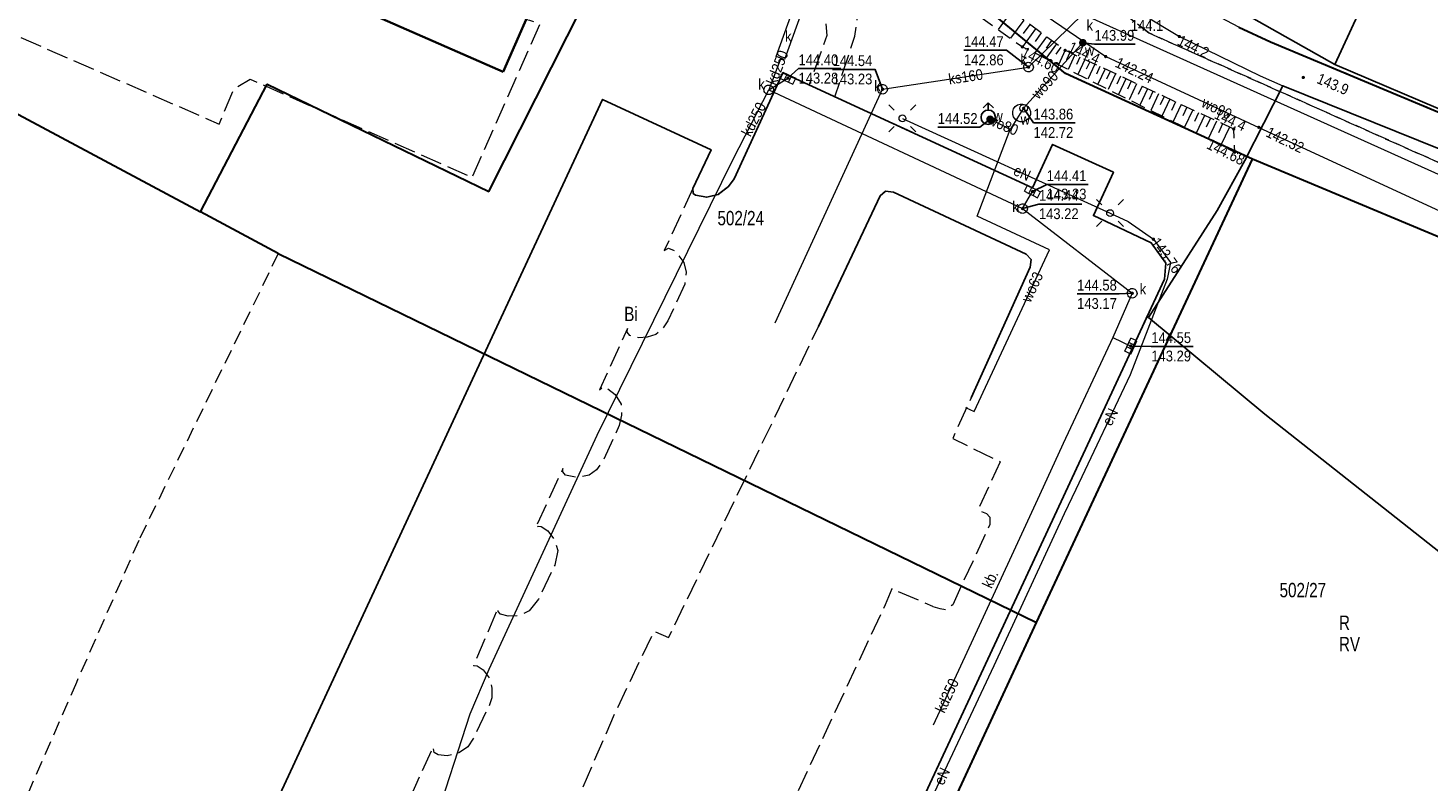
# Model space of a CAD drawing. Header units: metres. Extents: x 5548743 to 5556416, y 5707500 to 5714000.
# Tile 150 of 203: x 5554364 to 5554510, y 5710306 to 5710385. Entities that reach past the tile are written whole.
import ezdxf
from ezdxf.enums import TextEntityAlignment as Align

# ---------------------------------------------------------------- set-up
doc = ezdxf.new("R2010")
doc.units = ezdxf.units.M
doc.header["$MEASUREMENT"] = 0
for name, pattern in [('1.5_0.75', [2.25, 1.5, -0.75]), ('2.25_0.75', [3, 2.25, -0.75]), ('219-1000', [0])]:
    doc.linetypes.add(name, pattern=pattern)
doc.layers.get('0').update_dxf_attribs({"color": 2, "linetype": 'CONTINUOUS', "lineweight": 5})
for name, color, linetype in [('000 Inne (niezydentyfikowane)', 7, 'CONTINUOUS'), ('209-oznaczenie konturu klasyfikacyjnego', 7, 'CONTINUOUS'), ('210-oznaczenie konturu użytku gruntowego', 7, 'CONTINUOUS'), ('211-numer działki ewidencyjnej', 7, 'CONTINUOUS'), ('217-kontur klasyfikacyjny', 7, 'CONTINUOUS'), ('218-kontur użytku gruntowego', 7, 'CONTINUOUS'), ('219-działka ewidencyjna', 7, 'CONTINUOUS'), ('312-budynek ewidencyjny', 7, 'CONTINUOUS'), ('hydrant', 7, 'CONTINUOUS'), ('jezdnia', 7, 'CONTINUOUS'), ('kanalizacyjne urządzenie techniczne', 7, 'CONTINUOUS'), ('kanalizacyjne urządzenie techniczne-Atr17', 7, 'CONTINUOUS'), ('komora podziemna', 7, 'CONTINUOUS'), ('kratka ściekowa', 7, 'CONTINUOUS'), ('krawężnik', 7, 'CONTINUOUS'), ('latarnia', 7, 'CONTINUOUS'), ('obszar utwardzony', 7, 'CONTINUOUS'), ('obszar utwardzony-Atr17', 7, 'CONTINUOUS'), ('ogrodzenie trwałe', 7, 'CONTINUOUS'), ('pikieta naturalna', 7, 'CONTINUOUS'), ('pikieta naturalna-Atr2', 7, 'CONTINUOUS'), ('pikieta sztuczna', 7, 'CONTINUOUS'), ('pikieta sztuczna-Atr2', 7, 'CONTINUOUS'), ('przewód elektroenergetyczny podziemny', 7, 'CONTINUOUS'), ('przewód elektroenergetyczny podziemny-Atr1', 7, 'CONTINUOUS'), ('przewód kanalizacyjny', 7, 'CONTINUOUS'), ('przewód kanalizacyjny-Atr1', 7, 'CONTINUOUS'), ('przewód wodociągowy', 7, 'CONTINUOUS'), ('przewód wodociągowy-Atr1', 7, 'CONTINUOUS'), ('rzedna', 7, 'CONTINUOUS'), ('rzedna-Atr2', 7, 'CONTINUOUS'), ('rzedna-Atr3', 7, 'CONTINUOUS'), ('rów przydrożny (poligon)', 7, 'CONTINUOUS'), ('skarpa nieumocniona', 7, 'CONTINUOUS'), ('studnia kanalizacyjna', 7, 'CONTINUOUS'), ('studnia kanalizacyjna-Atr17', 7, 'CONTINUOUS'), ('właz do komory lub kanału - okrągły', 7, 'CONTINUOUS'), ('właz do komory lub kanału - okrągły-Atr17', 7, 'CONTINUOUS'), ('zasuwa lub zawór', 7, 'CONTINUOUS'), ('zasuwa lub zawór-Atr17', 7, 'CONTINUOUS')]:
    doc.layers.add(name, color=color, linetype=linetype)
doc.styles.get("Standard").update_dxf_attribs({"font": 'Working1250', "width": 0.75})
doc.linetypes.add('902-1000', pattern='A,5,0,[1,ksztalty.shx,S=1,R=0,X=0,Y=0],5', length=10)

# ---------------------------------------------------------------- blocks, each defined once
blk = doc.blocks.new('US05')
at = {"color": 0, "linetype": 'Continuous', "lineweight": 13}
for p, q in [((-0.75, -0.35), (-0.75, 0.35)), ((-0.75, 0.35), (-0.25, 0.35)), ((-0.25, -0.35), (-0.25, 0.35)), ((-0.25, 0.35), (0.25, 0.35)), ((0.25, -0.35), (0.25, 0.35)), ((0.25, 0.35), (0.75, 0.35)), ((0.75, -0.35), (0.75, 0.35)), ((-0.75, -0.35), (-0.25, -0.35)), ((-0.25, -0.35), (0.25, -0.35)), ((0.25, -0.35), (0.75, -0.35))]:
    blk.add_line(p, q, dxfattribs=at)
blk = doc.blocks.new('PW01')
at = {"linetype": 'Continuous', "lineweight": 13}
h = blk.add_hatch(color=0, dxfattribs=at)
edge = h.paths.add_edge_path()
edge.add_arc((0, 0), 0.18, 0, 360)
blk = doc.blocks.new('SM01')
at = {"color": 0, "linetype": 'Continuous', "lineweight": 13}
for p, q in [((-0.848, 0.848), (-1.414, 1.414)), ((0.849, 0.848), (1.414, 1.414)), ((-0.848, -0.849), (-1.414, -1.414)), ((0.849, -0.849), (1.414, -1.414))]:
    blk.add_line(p, q, dxfattribs=at)
blk.add_circle((0, 0), 0.35, dxfattribs=at)
blk = doc.blocks.new('SUWH')
at = {"color": 0, "linetype": 'Continuous'}
for p in [(-0.531, 0.969), (0, 0.75), (0.531, 0.969)]:
    blk.add_line(p, (0, 1.5), dxfattribs=at)
blk.add_circle((0, 0), 0.75, dxfattribs=at)
blk = doc.blocks.new('US25')
at = {"linetype": 'Continuous', "lineweight": 13}
h = blk.add_hatch(color=0, dxfattribs=at)
edge = h.paths.add_edge_path()
edge.add_arc((0, 0), 0.4, 0, 360)
blk = doc.blocks.new('US22')
at = {"color": 0, "linetype": 'Continuous', "lineweight": 0}
blk.add_circle((0, 0), 0.4, dxfattribs=at)

msp = doc.modelspace()

# ---------------------------------------------------------------- linework, layer by layer
at = {"layer": '000 Inne (niezydentyfikowane)', "color": 252, "linetype": 'Continuous', "lineweight": 18, "flags": 128}
for points in [[(5554466.51, 5710386.54), (5554465.11, 5710384.62)], [(5554467.78, 5710385.61), (5554466.39, 5710383.71)], [(5554468.41, 5710385.15), (5554467.71, 5710384.21)], [(5554469.02, 5710384.7), (5554467.65, 5710382.82)], [(5554470.16, 5710383.87), (5554468.93, 5710382.18)], [(5554469.61, 5710384.28), (5554468.96, 5710383.38)], [(5554471.18, 5710383.13), (5554470.07, 5710381.61)], [(5554470.68, 5710383.49), (5554470.1, 5710382.69)], [(5554471.65, 5710382.78), (5554471.13, 5710382.07)], [(5554472.1, 5710382.46), (5554471.4, 5710380.96)], [(5554472.6, 5710382.22), (5554472.25, 5710381.47)], [(5554473.11, 5710381.98), (5554472.4, 5710380.46)], [(5554473.62, 5710381.74), (5554473.27, 5710380.98)], [(5554474.14, 5710381.5), (5554473.42, 5710379.95)], [(5554474.66, 5710381.26), (5554474.3, 5710380.48)], [(5554475.19, 5710381.01), (5554474.45, 5710379.44)], [(5554475.72, 5710380.77), (5554475.35, 5710379.97)], [(5554476.25, 5710380.52), (5554475.51, 5710378.92)], [(5554476.79, 5710380.26), (5554476.41, 5710379.46)], [(5554477.33, 5710380.01), (5554476.57, 5710378.39)], [(5554477.88, 5710379.76), (5554477.5, 5710378.94)], [(5554478.43, 5710379.5), (5554477.66, 5710377.85)], [(5554478.99, 5710379.24), (5554478.6, 5710378.41)], [(5554479.55, 5710378.98), (5554478.76, 5710377.3)], [(5554480.11, 5710378.71), (5554479.72, 5710377.87)], [(5554480.68, 5710378.45), (5554479.88, 5710376.75)], [(5554481.25, 5710378.18), (5554480.85, 5710377.32)], [(5554481.83, 5710377.91), (5554481.02, 5710376.18)], [(5554482.41, 5710377.64), (5554482, 5710376.77)], [(5554483, 5710377.37), (5554482.18, 5710375.61)], [(5554483.59, 5710377.09), (5554483.18, 5710376.2)], [(5554484.19, 5710376.81), (5554483.35, 5710375.03)], [(5554484.79, 5710376.53), (5554484.37, 5710375.63)], [(5554485.39, 5710376.25), (5554484.55, 5710374.44)], [(5554486, 5710375.96), (5554485.58, 5710375.05)], [(5554486.62, 5710375.68), (5554485.76, 5710373.83)], [(5554487.24, 5710375.39), (5554486.81, 5710374.46)], [(5554487.87, 5710375.09), (5554486.99, 5710373.22)], [(5554488.51, 5710374.79), (5554488.07, 5710373.85)], [(5554489.22, 5710374.46), (5554488.33, 5710372.56)]]:
    msp.add_lwpolyline(points, dxfattribs=at)
at = {"layer": '217-kontur klasyfikacyjny', "color": 3, "linetype": '1.5_0.75', "lineweight": 18, "flags": 128}
for points in [[(5554480.82, 5710384.27), (5554433.87, 5710420.94)], [(5554434.04, 5710411.32), (5554472.12, 5710380.03)], [(5554534.61, 5710360.22), (5554480.82, 5710384.27)], [(5554490.2, 5710384.87), (5554493.49, 5710383.35)], [(5554493.49, 5710383.35), (5554527.57, 5710369.11)], [(5554472.12, 5710380.03), (5554491.62, 5710371.12)], [(5554491.62, 5710371.12), (5554469.1, 5710322.83)], [(5554469.1, 5710322.83), (5554449.63, 5710280.7)]]:
    msp.add_lwpolyline(points, dxfattribs=at)
at = {"layer": '218-kontur użytku gruntowego', "color": 70, "linetype": '1.5_0.75', "lineweight": 18, "flags": 128}
for points in [[(5554433.87, 5710420.94), (5554480.82, 5710384.27)], [(5554480.82, 5710384.27), (5554433.87, 5710420.94)], [(5554472.12, 5710380.03), (5554434.04, 5710411.32)], [(5554434.04, 5710411.32), (5554472.12, 5710380.03)], [(5554412.01, 5710367.75), (5554430.03, 5710403.39)], [(5554430.03, 5710403.39), (5554412.01, 5710367.75)], [(5554344.43, 5710385.68), (5554381.95, 5710365.62)], [(5554480.82, 5710384.27), (5554534.61, 5710360.22)], [(5554534.61, 5710360.22), (5554480.82, 5710384.27)], [(5554490.2, 5710384.87), (5554493.49, 5710383.35)], [(5554493.49, 5710383.35), (5554490.2, 5710384.87)], [(5554493.49, 5710383.35), (5554527.57, 5710369.11)], [(5554527.57, 5710369.11), (5554493.49, 5710383.35)], [(5554491.62, 5710371.12), (5554472.12, 5710380.03)], [(5554472.12, 5710380.03), (5554491.62, 5710371.12)], [(5554381.95, 5710365.62), (5554388.89, 5710378.92)], [(5554388.89, 5710378.92), (5554381.95, 5710365.62)], [(5554388.89, 5710378.92), (5554412.01, 5710367.75)], [(5554412.01, 5710367.75), (5554388.89, 5710378.92)], [(5554469.1, 5710322.83), (5554491.62, 5710371.12)], [(5554491.62, 5710371.12), (5554469.1, 5710322.83)], [(5554381.95, 5710365.62), (5554390.06, 5710361.28)], [(5554390.06, 5710361.28), (5554375.51, 5710331.37)], [(5554375.51, 5710331.37), (5554369.02, 5710316.58)], [(5554449.63, 5710280.7), (5554469.1, 5710322.83)], [(5554469.1, 5710322.83), (5554449.63, 5710280.7)], [(5554369.02, 5710316.58), (5554364.04, 5710305.22)]]:
    msp.add_lwpolyline(points, dxfattribs=at)
at = {"layer": '219-działka ewidencyjna', "color": 94, "linetype": '219-1000', "lineweight": 30, "flags": 128}
for points in [[(5554472.12, 5710380.03), (5554434.04, 5710411.32)], [(5554412.01, 5710367.75), (5554430.03, 5710403.39)], [(5554344.43, 5710385.68), (5554381.95, 5710365.62)], [(5554490.2, 5710384.87), (5554493.49, 5710383.35)], [(5554493.49, 5710383.35), (5554527.57, 5710369.11)], [(5554491.62, 5710371.12), (5554472.12, 5710380.03)], [(5554381.95, 5710365.62), (5554388.89, 5710378.92)], [(5554388.89, 5710378.92), (5554412.01, 5710367.75)], [(5554469.1, 5710322.83), (5554491.62, 5710371.12)], [(5554537.32, 5710352.02), (5554491.62, 5710371.12)], [(5554390.06, 5710361.28), (5554381.95, 5710365.62)], [(5554390.06, 5710361.28), (5554469.1, 5710322.83)], [(5554449.63, 5710280.7), (5554469.1, 5710322.83)]]:
    msp.add_lwpolyline(points, dxfattribs=at)
at = {"layer": '312-budynek ewidencyjny', "color": 252, "linetype": 'Continuous', "lineweight": 35, "flags": 128}
for points in [[(5554421.51, 5710398.47), (5554413.52, 5710380.2)], [(5554413.52, 5710380.2), (5554374.56, 5710397.31)]]:
    msp.add_lwpolyline(points, dxfattribs=at)
at = {"layer": 'jezdnia', "color": 252, "linetype": '2.25_0.75', "lineweight": 18, "flags": 128}
for points in [[(5554366.74, 5710430.54), (5554366.94, 5710430.43), (5554367.14, 5710430.31), (5554367.32, 5710430.19), (5554367.5, 5710430.05), (5554367.68, 5710429.91), (5554367.84, 5710429.76), (5554367.99, 5710429.59), (5554368.15, 5710429.43), (5554368.28, 5710429.25), (5554368.42, 5710429.06), (5554368.53, 5710428.88), (5554368.65, 5710428.68), (5554368.75, 5710428.48), (5554368.76, 5710428.44), (5554369.27, 5710425.32), (5554364.65, 5710427.3), (5554358.44, 5710413.47), (5554363.04, 5710411.46), (5554361.03, 5710407.08), (5554356.44, 5710409.07), (5554350.21, 5710395.1), (5554354.7, 5710392.97), (5554352.63, 5710388.41), (5554383.9, 5710374.77), (5554385.46, 5710378.47), (5554387.14, 5710379.45), (5554410.28, 5710369.21), (5554417.36, 5710385.21), (5554416.27, 5710385.58), (5554415.9, 5710385.63), (5554413.52, 5710380.2), (5554374.56, 5710397.31), (5554382.66, 5710415.55), (5554383.28, 5710416.56), (5554390.58, 5710413.49), (5554415.36, 5710402.64), (5554417.46, 5710407.35), (5554392.71, 5710418.2), (5554390.28, 5710419.88), (5554382.2, 5710425.82), (5554380.6, 5710427.42), (5554379.77, 5710428.85), (5554379.74, 5710429.84), (5554380.12, 5710430.76), (5554380.53, 5710431.5), (5554375.66, 5710435.28), (5554375.56, 5710435.2), (5554375.43, 5710435), (5554375.29, 5710434.8), (5554375.14, 5710434.62), (5554375, 5710434.46), (5554374.82, 5710434.27), (5554374.64, 5710434.12), (5554374.46, 5710433.96), (5554373.75, 5710433.72), (5554372.88, 5710433.92), (5554371.61, 5710434.78), (5554370.53, 5710435.58), (5554369.42, 5710436.63), (5554367.02, 5710440.31), (5554366.91, 5710440.8), (5554366.85, 5710441.15), (5554366.84, 5710441.26), (5554366.79, 5710441.73), (5554366.76, 5710442.19), (5554366.68, 5710443.12), (5554366.79, 5710444.07), (5554367.01, 5710444.9), (5554358.74, 5710426.66), (5554359.75, 5710428.05), (5554360.54, 5710428.9), (5554361.31, 5710429.48), (5554362.27, 5710430.12), (5554362.46, 5710430.26), (5554362.64, 5710430.37), (5554362.84, 5710430.49), (5554363.04, 5710430.58), (5554363.25, 5710430.68), (5554363.46, 5710430.75), (5554363.67, 5710430.82), (5554363.89, 5710430.87), (5554364.11, 5710430.92), (5554364.34, 5710430.95), (5554364.56, 5710430.97), (5554364.78, 5710430.98), (5554365.01, 5710430.98), (5554365.23, 5710430.96), (5554365.46, 5710430.94), (5554365.68, 5710430.89), (5554365.9, 5710430.85), (5554366.12, 5710430.78), (5554366.33, 5710430.71), (5554366.53, 5710430.63), (5554366.54, 5710430.63)], [(5554402.59, 5710433.55), (5554416.85, 5710420.97), (5554440.59, 5710402.59), (5554443.55, 5710400.05), (5554445.58, 5710397.66), (5554447.29, 5710394.53), (5554446.77, 5710391.14), (5554446.99, 5710387.65), (5554447.24, 5710383.99), (5554445.4, 5710378.86), (5554448.1, 5710377.62), (5554450.17, 5710383.94), (5554450.68, 5710387.37), (5554450.66, 5710391.48), (5554450.35, 5710395.04), (5554448, 5710399.44), (5554445.95, 5710401.99), (5554442.28, 5710405.45), (5554418.72, 5710423.05), (5554404.44, 5710435.82)]]:
    msp.add_lwpolyline(points, close=True, dxfattribs=at)
at = {"layer": 'kanalizacyjne urządzenie techniczne', "color": 34, "linetype": 'Continuous', "lineweight": 18, "flags": 128}
msp.add_lwpolyline([(5554441.98, 5710381.8), (5554443.65, 5710386.44), (5554444.5, 5710386.14), (5554442.85, 5710381.49)], close=True, dxfattribs=at)
at = {"layer": 'komora podziemna', "color": 5, "linetype": 'Continuous', "lineweight": 18, "flags": 128}
msp.add_lwpolyline([(5554468.21, 5710376.59), (5554468.38, 5710376.35), (5554468.47, 5710376.08), (5554468.47, 5710375.78), (5554468.38, 5710375.51), (5554468.21, 5710375.27), (5554467.97, 5710375.1), (5554467.7, 5710375.01), (5554467.4, 5710375.01), (5554467.13, 5710375.1), (5554466.89, 5710375.27), (5554466.72, 5710375.51), (5554466.63, 5710375.78), (5554466.63, 5710376.08), (5554466.72, 5710376.35), (5554466.89, 5710376.59), (5554467.13, 5710376.76), (5554467.4, 5710376.85), (5554467.7, 5710376.85), (5554467.97, 5710376.76)], close=True, dxfattribs=at)
at = {"layer": 'krawężnik', "color": 252, "linetype": 'Continuous', "lineweight": 25, "flags": 128}
for points in [[(5554390.24, 5710304.9), (5554410.31, 5710348.19), (5554423.87, 5710377.35), (5554435.18, 5710372.1), (5554433.29, 5710368.05), (5554433.32, 5710367.52), (5554433.56, 5710367.35), (5554434.73, 5710367.15), (5554435.93, 5710367.44), (5554436.99, 5710368.26), (5554437.58, 5710369.07), (5554442.68, 5710380.12), (5554468.7, 5710368.12), (5554470.77, 5710372.64), (5554477.12, 5710369.75), (5554475.05, 5710365.23), (5554481.05, 5710362.39), (5554482.6, 5710360.29), (5554482.44, 5710358.61), (5554470.55, 5710332.96), (5554456.15, 5710302.04)], [(5554462.29, 5710346.24), (5554468.44, 5710359.86), (5554468.54, 5710360.64), (5554468.03, 5710361.22), (5554454.19, 5710367.69), (5554453.37, 5710367.79), (5554452.81, 5710367.28), (5554446.38, 5710353.67)]]:
    msp.add_lwpolyline(points, dxfattribs=at)
at = {"layer": 'obszar utwardzony', "color": 252, "linetype": '2.25_0.75', "lineweight": 18, "flags": 128}
msp.add_lwpolyline([(5554433.29, 5710368.05), (5554430.3, 5710361.6), (5554430.74, 5710361.84), (5554431.43, 5710361.57), (5554432.34, 5710360.34), (5554432.6, 5710359.33), (5554432.43, 5710358.07), (5554430.69, 5710354.28), (5554430.11, 5710353.4), (5554429.41, 5710352.85), (5554428.53, 5710352.55), (5554427.64, 5710352.49), (5554426.7, 5710352.74), (5554426.43, 5710353.08), (5554426.47, 5710353.45), (5554423.54, 5710347.07), (5554423.95, 5710347.4), (5554424.3, 5710347.28), (5554425.18, 5710346.59), (5554425.8, 5710345.57), (5554425.86, 5710344.43), (5554425.61, 5710343.37), (5554423.96, 5710339.75), (5554423.24, 5710338.72), (5554422.46, 5710338.18), (5554421.31, 5710337.93), (5554420, 5710338.18), (5554419.73, 5710338.53), (5554419.74, 5710338.87), (5554416.86, 5710332.62), (5554417.17, 5710332.86), (5554417.48, 5710332.82), (5554418.16, 5710332.39), (5554418.82, 5710331.5), (5554419.2, 5710330.32), (5554418.89, 5710328.81), (5554417.2, 5710325.24), (5554416.23, 5710324.03), (5554415.18, 5710323.53), (5554414.02, 5710323.48), (5554413.22, 5710323.7), (5554412.99, 5710323.96), (5554412.97, 5710324.34), (5554410.4, 5710318.33), (5554410.78, 5710318.3), (5554411.43, 5710317.88), (5554412.12, 5710316.97), (5554412.33, 5710315.98), (5554412.32, 5710314.96), (5554412.09, 5710314.25), (5554410.41, 5710310.75), (5554409.82, 5710309.87), (5554408.78, 5710309.14), (5554407.66, 5710308.92), (5554406.72, 5710309.04), (5554406.33, 5710309.28), (5554406.2, 5710309.88), (5554403.32, 5710303.49), (5554403.74, 5710303.74), (5554404.38, 5710303.52), (5554405.18, 5710302.71), (5554405.59, 5710301.75), (5554405.56, 5710300.25), (5554404.92, 5710298.83), (5554402.7, 5710295.48), (5554400.34, 5710292.92), (5554395.86, 5710289.73), (5554405.76, 5710284.5), (5554407.17, 5710285.1), (5554409.94, 5710290.57), (5554411.05, 5710293.2), (5554411.6, 5710293.81), (5554412.35, 5710294.01), (5554415.29, 5710294.49), (5554417.06, 5710294.68), (5554425.17, 5710313.37), (5554429.24, 5710321.93), (5554430.76, 5710321.24), (5554446.38, 5710353.67), (5554452.81, 5710367.28), (5554453.37, 5710367.79), (5554454.19, 5710367.69), (5554468.03, 5710361.22), (5554468.54, 5710360.64), (5554468.44, 5710359.86), (5554462.29, 5710346.24), (5554460.37, 5710341.99), (5554465.33, 5710339.58), (5554463.01, 5710334.59), (5554463.36, 5710334.41), (5554463.9, 5710334.19), (5554464.23, 5710333.79), (5554464.23, 5710333.04), (5554460.37, 5710324.66), (5554459.72, 5710324.14), (5554459.05, 5710324.26), (5554458.35, 5710324.47), (5554458.31, 5710324.48), (5554454.03, 5710326.34), (5554453.32, 5710324.65), (5554443.78, 5710304.26), (5554456.15, 5710302.04), (5554470.55, 5710332.96), (5554482.44, 5710358.61), (5554482.6, 5710360.29), (5554481.05, 5710362.39), (5554475.05, 5710365.23), (5554477.12, 5710369.75), (5554470.77, 5710372.64), (5554468.7, 5710368.12), (5554442.68, 5710380.12), (5554437.58, 5710369.07), (5554436.99, 5710368.26), (5554435.93, 5710367.44), (5554434.73, 5710367.15), (5554433.56, 5710367.35), (5554433.32, 5710367.52)], close=True, dxfattribs=at)
at = {"layer": 'ogrodzenie trwałe', "color": 252, "linetype": '902-1000', "lineweight": 25, "flags": 128}
for points in [[(5554500.22, 5710380.98), (5554467.3, 5710399.58), (5554453.07, 5710413.06), (5554451.04, 5710413.75), (5554440.34, 5710422.73), (5554432.44, 5710423.61)], [(5554506.09, 5710393.69), (5554500.22, 5710380.98)], [(5554548.1, 5710362.78), (5554544, 5710363.49), (5554536.47, 5710365.79), (5554525.04, 5710370.41), (5554500.22, 5710380.98)], [(5554514.53, 5710327.46), (5554492.92, 5710344.54), (5554480.77, 5710354.6), (5554487.96, 5710365.76), (5554490.83, 5710370.96), (5554494.8, 5710378.77), (5554511.27, 5710372.12), (5554520.93, 5710367.69), (5554540.82, 5710358.34)]]:
    msp.add_lwpolyline(points, dxfattribs=at)
at = {"layer": 'przewód elektroenergetyczny podziemny', "color": 1, "linetype": 'Continuous', "lineweight": 18, "flags": 128}
msp.add_lwpolyline([(5554455.13, 5710375.37), (5554476.78, 5710365.5), (5554478.66, 5710364.63), (5554481.3, 5710362.77), (5554483.09, 5710360.35), (5554482.73, 5710358.62), (5554478.87, 5710348.65), (5554473.21, 5710336.69), (5554472.01, 5710334.14), (5554464.67, 5710318.3), (5554456.28, 5710300.47), (5554449.8, 5710287.39), (5554448.22, 5710284.01), (5554446.26, 5710283.24), (5554443.51, 5710282.86), (5554419.55, 5710281.24), (5554417.02, 5710280.52)], dxfattribs=at)
msp.add_lwpolyline([(5554455.13, 5710375.37), (5554476.78, 5710365.5), (5554478.66, 5710364.63), (5554481.3, 5710362.77), (5554483.09, 5710360.35), (5554482.73, 5710358.62), (5554478.87, 5710348.65), (5554473.21, 5710336.69), (5554472.01, 5710334.14), (5554464.67, 5710318.3), (5554456.28, 5710300.47), (5554449.8, 5710287.39), (5554448.22, 5710284.01), (5554446.26, 5710283.24), (5554443.51, 5710282.86), (5554419.55, 5710281.24), (5554417.02, 5710280.52)], dxfattribs=at)
at = {"layer": 'przewód kanalizacyjny', "color": 34, "linetype": 'Continuous', "lineweight": 18, "flags": 128}
for points in [[(5554445.53, 5710408.04), (5554473.95, 5710386.24), (5554531.89, 5710360.14)], [(5554441.86, 5710354.07), (5554453.06, 5710378.4), (5554468.28, 5710380.71), (5554473.95, 5710386.24)], [(5554442.46, 5710381.63), (5554441.19, 5710378.34)], [(5554441.19, 5710378.34), (5554443.19, 5710379.56)], [(5554434.4, 5710304.48), (5554433.11, 5710301.12), (5554431.94, 5710298.52), (5554431.11, 5710296.75), (5554427.98, 5710291.23), (5554406.28, 5710301.62), (5554410.06, 5710313.31), (5554412.05, 5710317.96), (5554423.29, 5710342.36), (5554437.5, 5710371.1), (5554441.19, 5710378.34)], [(5554441.19, 5710378.34), (5554467.66, 5710365.96), (5554479.09, 5710357.14), (5554477.06, 5710352.54), (5554471.9, 5710341.48), (5554469.41, 5710336.1), (5554462.51, 5710321.11), (5554458.34, 5710312.11)], [(5554467.66, 5710365.96), (5554468.69, 5710367.74)], [(5554477.06, 5710352.54), (5554478.94, 5710351.63)]]:
    msp.add_lwpolyline(points, dxfattribs=at)
at = {"layer": 'przewód wodociągowy', "color": 5, "linetype": 'Continuous', "lineweight": 18, "flags": 128}
for points in [[(5554370.94, 5710480.31), (5554361.07, 5710464.81), (5554377.36, 5710453.58), (5554380.44, 5710448.46), (5554400.33, 5710433.86), (5554402.97, 5710431.92), (5554426.32, 5710415.86), (5554434.1, 5710410.58), (5554450.7, 5710399.32), (5554474.04, 5710383.37), (5554476.32, 5710381.81), (5554492.29, 5710374.43), (5554512.93, 5710364.9), (5554538.1, 5710352.57), (5554549.03, 5710347.55), (5554550.18, 5710347.08)], [(5554474.04, 5710383.37), (5554467.77, 5710376.42), (5554466.37, 5710374.19)], [(5554466.37, 5710374.19), (5554464.27, 5710375.27), (5554464.08, 5710375.48)], [(5554461.7, 5710345.24), (5554462.62, 5710344.81), (5554470.45, 5710361.65), (5554462.94, 5710365.17), (5554466.37, 5710374.19)]]:
    msp.add_lwpolyline(points, dxfattribs=at)
at = {"layer": 'rzedna-Atr2', "color": 252, "flags": 128}
for points in [[(5554468.28, 5710380.71), (5554465.98, 5710382.46), (5554461.546, 5710382.46)], [(5554473.94, 5710383.25), (5554475.16, 5710383.11), (5554479.395, 5710383.11)], [(5554443.19, 5710379.56), (5554444.3, 5710380.56), (5554448.718, 5710380.56)], [(5554453.06, 5710378.4), (5554452.28, 5710380.47), (5554447.854, 5710380.47)], [(5554467.77, 5710376.42), (5554468.8, 5710374.9), (5554473.13, 5710374.9)], [(5554464.27, 5710375.27), (5554463.2, 5710374.44), (5554458.822, 5710374.44)], [(5554468.69, 5710367.74), (5554470.17, 5710368.48), (5554474.501, 5710368.48)], [(5554467.66, 5710365.96), (5554469.36, 5710366.43), (5554473.834, 5710366.43)], [(5554479.09, 5710357.14), (5554477.72, 5710357.07), (5554473.342, 5710357.07)], [(5554478.94, 5710351.63), (5554481.08, 5710351.6), (5554485.458, 5710351.6)]]:
    msp.add_lwpolyline(points, dxfattribs=at)
at = {"layer": 'rów przydrożny (poligon)', "color": 252, "linetype": 'Continuous', "lineweight": 18, "flags": 128}
msp.add_lwpolyline([(5554493.49, 5710383.35), (5554490.2, 5710384.87), (5554478.49, 5710391.08), (5554467.3, 5710399.58), (5554451.1, 5710413.75), (5554440.35, 5710421.33), (5554432.44, 5710423.61), (5554431.3, 5710422.29), (5554438.67, 5710417.94), (5554459.45, 5710400.21), (5554468.12, 5710393.49), (5554484, 5710383.9), (5554492.43, 5710379.81), (5554494.8, 5710378.77), (5554511.27, 5710372.12), (5554543.33, 5710359.03), (5554544.05, 5710359.05), (5554545.18, 5710359.7), (5554545.48, 5710360.99), (5554545.2, 5710362.7), (5554533.66, 5710366.64), (5554527.57, 5710369.11)], close=True, dxfattribs=at)
at = {"layer": 'skarpa nieumocniona', "color": 252, "linetype": '1.5_0.75', "lineweight": 18, "flags": 128}
msp.add_lwpolyline([(5554489.67, 5710374.25), (5554472.09, 5710382.46), (5554458.02, 5710392.75), (5554455.54, 5710394.51), (5554453.86, 5710392.64), (5554467.64, 5710382.82), (5554489.78, 5710371.84)], close=True, dxfattribs=at)
msp.add_lwpolyline([(5554489.67, 5710374.25), (5554472.09, 5710382.46), (5554458.02, 5710392.75), (5554455.54, 5710394.51), (5554453.86, 5710392.64), (5554467.64, 5710382.82), (5554489.78, 5710371.84)], close=True, dxfattribs=at)
at = {"layer": 'studnia kanalizacyjna', "color": 34, "linetype": 'Continuous', "lineweight": 18, "flags": 128}
for points in [[(5554467.93, 5710380.35), (5554467.86, 5710380.43), (5554467.82, 5710380.52), (5554467.79, 5710380.62), (5554467.78, 5710380.73), (5554467.8, 5710380.83), (5554467.83, 5710380.93), (5554467.89, 5710381.02), (5554467.96, 5710381.09), (5554468.05, 5710381.15), (5554468.14, 5710381.19), (5554468.25, 5710381.21), (5554468.35, 5710381.2), (5554468.45, 5710381.18), (5554468.55, 5710381.13), (5554468.63, 5710381.07), (5554468.7, 5710380.99), (5554468.74, 5710380.9), (5554468.77, 5710380.8), (5554468.78, 5710380.69), (5554468.76, 5710380.59), (5554468.73, 5710380.49), (5554468.67, 5710380.4), (5554468.6, 5710380.33), (5554468.51, 5710380.27), (5554468.42, 5710380.23), (5554468.31, 5710380.21), (5554468.21, 5710380.22), (5554468.11, 5710380.24), (5554468.01, 5710380.29)], [(5554440.84, 5710377.98), (5554440.77, 5710378.06), (5554440.73, 5710378.15), (5554440.7, 5710378.25), (5554440.69, 5710378.36), (5554440.71, 5710378.46), (5554440.74, 5710378.56), (5554440.8, 5710378.65), (5554440.87, 5710378.72), (5554440.96, 5710378.78), (5554441.05, 5710378.82), (5554441.16, 5710378.84), (5554441.26, 5710378.83), (5554441.36, 5710378.81), (5554441.46, 5710378.76), (5554441.54, 5710378.7), (5554441.61, 5710378.62), (5554441.65, 5710378.53), (5554441.68, 5710378.43), (5554441.69, 5710378.32), (5554441.67, 5710378.22), (5554441.64, 5710378.12), (5554441.58, 5710378.03), (5554441.51, 5710377.96), (5554441.42, 5710377.9), (5554441.33, 5710377.86), (5554441.22, 5710377.84), (5554441.12, 5710377.85), (5554441.02, 5710377.87), (5554440.92, 5710377.92)], [(5554452.71, 5710378.04), (5554452.64, 5710378.12), (5554452.6, 5710378.21), (5554452.57, 5710378.31), (5554452.56, 5710378.42), (5554452.58, 5710378.52), (5554452.61, 5710378.62), (5554452.67, 5710378.71), (5554452.74, 5710378.78), (5554452.83, 5710378.84), (5554452.92, 5710378.88), (5554453.03, 5710378.9), (5554453.13, 5710378.89), (5554453.23, 5710378.87), (5554453.33, 5710378.82), (5554453.41, 5710378.76), (5554453.48, 5710378.68), (5554453.52, 5710378.59), (5554453.55, 5710378.49), (5554453.56, 5710378.38), (5554453.54, 5710378.28), (5554453.51, 5710378.18), (5554453.45, 5710378.09), (5554453.38, 5710378.02), (5554453.29, 5710377.96), (5554453.2, 5710377.92), (5554453.09, 5710377.9), (5554452.99, 5710377.91), (5554452.89, 5710377.93), (5554452.79, 5710377.98)], [(5554467.31, 5710365.6), (5554467.24, 5710365.68), (5554467.2, 5710365.77), (5554467.17, 5710365.87), (5554467.16, 5710365.98), (5554467.18, 5710366.08), (5554467.21, 5710366.18), (5554467.27, 5710366.27), (5554467.34, 5710366.34), (5554467.43, 5710366.4), (5554467.52, 5710366.44), (5554467.63, 5710366.46), (5554467.73, 5710366.45), (5554467.83, 5710366.43), (5554467.93, 5710366.38), (5554468.01, 5710366.32), (5554468.08, 5710366.24), (5554468.12, 5710366.15), (5554468.15, 5710366.05), (5554468.16, 5710365.94), (5554468.14, 5710365.84), (5554468.11, 5710365.74), (5554468.05, 5710365.65), (5554467.98, 5710365.58), (5554467.89, 5710365.52), (5554467.8, 5710365.48), (5554467.69, 5710365.46), (5554467.59, 5710365.47), (5554467.49, 5710365.49), (5554467.39, 5710365.54)], [(5554478.74, 5710356.78), (5554478.67, 5710356.86), (5554478.63, 5710356.95), (5554478.6, 5710357.05), (5554478.59, 5710357.16), (5554478.61, 5710357.26), (5554478.64, 5710357.36), (5554478.7, 5710357.45), (5554478.77, 5710357.52), (5554478.86, 5710357.58), (5554478.95, 5710357.62), (5554479.06, 5710357.64), (5554479.16, 5710357.63), (5554479.26, 5710357.61), (5554479.36, 5710357.56), (5554479.44, 5710357.5), (5554479.51, 5710357.42), (5554479.55, 5710357.33), (5554479.58, 5710357.23), (5554479.59, 5710357.12), (5554479.57, 5710357.02), (5554479.54, 5710356.92), (5554479.48, 5710356.83), (5554479.41, 5710356.76), (5554479.32, 5710356.7), (5554479.23, 5710356.66), (5554479.12, 5710356.64), (5554479.02, 5710356.65), (5554478.92, 5710356.67), (5554478.82, 5710356.72)]]:
    msp.add_lwpolyline(points, close=True, dxfattribs=at)

# ---------------------------------------------------------------- block references
at = {"layer": 'hydrant', "color": 5, "linetype": 'Continuous', "lineweight": 18}
msp.add_blockref('SUWH', (5554464.08, 5710375.48), dxfattribs=at)
at = {"layer": 'kratka ściekowa', "color": 34, "linetype": 'Continuous', "lineweight": 18}
for p, rotation in [((5554443.19, 5710379.56), 334.5360000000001), ((5554468.69, 5710367.74), 333.4349999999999), ((5554478.94, 5710351.63), 65.136)]:
    msp.add_blockref('US05', p, dxfattribs=dict(at, rotation=rotation))
at = {"layer": 'latarnia', "color": 252, "linetype": 'Continuous', "lineweight": 18}
for p in [(5554455.13, 5710375.37), (5554476.78, 5710365.5)]:
    msp.add_blockref('SM01', p, dxfattribs=at)
at = {"layer": 'pikieta naturalna', "color": 252, "linetype": 'Continuous', "lineweight": 13}
for p in [(5554484, 5710383.9), (5554472.09, 5710382.46), (5554496.92, 5710379.63), (5554489.67, 5710374.25)]:
    msp.add_blockref('PW01', p, dxfattribs=at)
at = {"layer": 'pikieta sztuczna', "color": 252, "linetype": 'Continuous', "lineweight": 13}
for p in [(5554467.64, 5710382.82), (5554489.78, 5710371.84)]:
    msp.add_blockref('PW01', p, dxfattribs=at)
at = {"layer": 'rzedna', "color": 5, "linetype": 'Continuous', "lineweight": 18}
for p in [(5554473.94, 5710383.25), (5554476.32, 5710381.81), (5554467.77, 5710376.42), (5554464.27, 5710375.27), (5554492.29, 5710374.43)]:
    msp.add_blockref('PW01', p, dxfattribs=at)
at = {"layer": 'rzedna', "color": 34, "linetype": 'Continuous', "lineweight": 18}
for p in [(5554468.28, 5710380.71), (5554443.19, 5710379.56), (5554453.06, 5710378.4), (5554468.69, 5710367.74), (5554467.66, 5710365.96), (5554479.09, 5710357.14), (5554478.94, 5710351.63)]:
    msp.add_blockref('PW01', p, dxfattribs=at)
at = {"layer": 'rzedna', "color": 1, "linetype": 'Continuous', "lineweight": 18}
msp.add_blockref('PW01', (5554481.3, 5710362.77), dxfattribs=at)
msp.add_blockref('PW01', (5554481.3, 5710362.77), dxfattribs=at)
at = {"layer": 'właz do komory lub kanału - okrągły', "color": 252, "linetype": 'Continuous', "lineweight": 18}
msp.add_blockref('US22', (5554467.77, 5710376.42), dxfattribs=at)
at = {"layer": 'zasuwa lub zawór', "color": 5, "linetype": 'Continuous', "lineweight": 18}
for p in [(5554473.94, 5710383.25), (5554464.27, 5710375.27)]:
    msp.add_blockref('US25', p, dxfattribs=at)

# ---------------------------------------------------------------- texts
at = {"layer": '209-oznaczenie konturu klasyfikacyjnego', "color": 70, "linetype": 'Continuous', "lineweight": 18, "width": 0.79}
msp.add_text('RV', height=1.5, dxfattribs=at).set_placement((5554500.64, 5710319.82))
at = {"layer": '210-oznaczenie konturu użytku gruntowego', "color": 70, "linetype": 'Continuous', "lineweight": 18, "width": 0.79}
for s, p in [('Bi', (5554426.13, 5710354.23)), ('R', (5554500.64, 5710322.05))]:
    msp.add_text(s, height=1.5, dxfattribs=at).set_placement(p)
at = {"layer": '211-numer działki ewidencyjnej', "color": 94, "linetype": 'Continuous', "lineweight": 30, "width": 0.79}
msp.add_text('502/24', height=1.5, dxfattribs=at).set_placement((5554435.85, 5710365.72), align=Align.TOP_LEFT)
msp.add_text('502/27', height=1.5, dxfattribs=at).set_placement((5554494.45, 5710325.45))
at = {"layer": 'kanalizacyjne urządzenie techniczne-Atr17', "color": 34, "width": 0.9}
msp.add_text('k', height=1.125, dxfattribs=at).set_placement((5554443.24, 5710383.91), align=Align.MIDDLE_CENTER)
at = {"layer": 'obszar utwardzony-Atr17', "color": 252, "width": 0.9}
msp.add_text('kb.', height=1.125, rotation=65.268, dxfattribs=at).set_placement((5554463.4, 5710326.76), align=Align.TOP_LEFT)
at = {"layer": 'pikieta naturalna-Atr2', "color": 252, "width": 0.9}
msp.add_text('144.1', height=1.125, dxfattribs=at).set_placement((5554478.94, 5710384.48))
for s, rotation, p in [('144.2', 334.119, (5554483.7, 5710383.08)), ('144.4', 334.967, (5554472.31, 5710382.4)), ('143.9', 337.097, (5554498.23, 5710379.08)), ('144.4', 334.967, (5554487.55, 5710375.41))]:
    msp.add_text(s, height=1.125, rotation=rotation, dxfattribs=at).set_placement(p)
at = {"layer": 'pikieta sztuczna-Atr2', "color": 252, "width": 0.9}
for s, p in [('144.60', (5554467.42, 5710381.87)), ('144.68', (5554486.75, 5710372.28))]:
    msp.add_text(s, height=1.125, rotation=333.621, dxfattribs=at).set_placement(p)
at = {"layer": 'przewód elektroenergetyczny podziemny-Atr1', "color": 1, "width": 0.9}
msp.add_text('eN', height=1.125, rotation=335.492, dxfattribs=at).set_placement((5554466.83, 5710370.04), align=Align.MIDDLE_LEFT)
for rotation, p in [(64.674, (5554476.78, 5710344.24)), (64.802, (5554459.25, 5710306.79))]:
    msp.add_text('eN', height=1.125, rotation=rotation, dxfattribs=at).set_placement(p, align=Align.MIDDLE_CENTER)
at = {"layer": 'przewód kanalizacyjny-Atr1', "color": 34, "width": 0.9}
for s, rotation, p in [('kd250', 68.892, (5554441.42, 5710378.94)), ('ks160', 8.63, (5554459.94, 5710379.44)), ('kd250', 62.993, (5554438.79, 5710373.63)), ('kd250', 65.14, (5554459, 5710313.53))]:
    msp.add_text(s, height=1.125, rotation=rotation, dxfattribs=at).set_placement(p, align=Align.MIDDLE_LEFT)
at = {"layer": 'przewód wodociągowy-Atr1', "color": 5, "width": 0.9}
for s, rotation, p in [('wo90', 47.899, (5554469.97, 5710378.86)), ('wo80', 336.802, (5554465.63, 5710374.69))]:
    msp.add_text(s, height=1.125, rotation=rotation, dxfattribs=at).set_placement(p, align=Align.MIDDLE_CENTER)
for s, rotation, p in [('wo90', -26.099, (5554486.46, 5710377.13)), ('wo63', 65.063, (5554467.97, 5710356.32))]:
    msp.add_text(s, height=1.125, rotation=rotation, dxfattribs=at).set_placement(p, align=Align.MIDDLE_LEFT)
at = {"layer": 'rzedna-Atr2', "color": 34, "width": 0.9}
for s, p in [('144.47', (5554461.546, 5710382.471)), ('144.40', (5554444.3, 5710380.571)), ('144.54', (5554447.854, 5710380.481)), ('144.41', (5554470.17, 5710368.491)), ('144.44', (5554469.36, 5710366.441)), ('144.58', (5554473.342, 5710357.081)), ('144.55', (5554481.08, 5710351.611))]:
    msp.add_text(s, height=1.125, dxfattribs=at).set_placement(p, align=Align.BOTTOM_LEFT)
at = {"layer": 'rzedna-Atr2', "color": 5, "width": 0.9}
for s, p in [('143.99', (5554475.16, 5710383.121)), ('143.86', (5554468.8, 5710374.911)), ('144.52', (5554458.822, 5710374.451))]:
    msp.add_text(s, height=1.125, dxfattribs=at).set_placement(p, align=Align.BOTTOM_LEFT)
for s, rotation, p in [('142.24', 333.901, (5554477.46, 5710381.29)), ('142.32', 333.897, (5554493.17, 5710374.03))]:
    msp.add_text(s, height=1.125, rotation=rotation, dxfattribs=at).set_placement(p, align=Align.MIDDLE_LEFT)
at = {"layer": 'rzedna-Atr2', "color": 1, "width": 0.9}
msp.add_text('143.76', height=1.125, rotation=306.489, dxfattribs=at).set_placement((5554481.42, 5710362.74), align=Align.MIDDLE_LEFT)
at = {"layer": 'rzedna-Atr3', "color": 34, "width": 0.9}
for s, p in [('142.86', (5554461.546, 5710380.559)), ('143.28', (5554444.3, 5710378.659)), ('143.23', (5554447.854, 5710378.569)), ('143.23', (5554470.17, 5710366.579)), ('143.22', (5554469.36, 5710364.529)), ('143.17', (5554473.342, 5710355.169)), ('143.29', (5554481.08, 5710349.699))]:
    msp.add_text(s, height=1.125, dxfattribs=at).set_placement(p, align=Align.BOTTOM_LEFT)
at = {"layer": 'rzedna-Atr3', "color": 5, "width": 0.9}
msp.add_text('142.72', height=1.125, dxfattribs=at).set_placement((5554468.8, 5710372.999), align=Align.BOTTOM_LEFT)
at = {"layer": 'studnia kanalizacyjna-Atr17', "color": 34, "width": 0.9}
for p in [(5554467.42, 5710380.94), (5554440.09, 5710378.35), (5554452.19, 5710378.19), (5554466.58, 5710365.59), (5554479.87, 5710357.02)]:
    msp.add_text('k', height=1.125, dxfattribs=at).set_placement(p)
at = {"layer": 'właz do komory lub kanału - okrągły-Atr17', "color": 252, "width": 0.9}
msp.add_text('k', height=1.125, dxfattribs=at).set_placement((5554474.33, 5710384.5))
msp.add_text('w', height=1.125, dxfattribs=at).set_placement((5554467.45, 5710375.84), align=Align.TOP_LEFT)
at = {"layer": 'zasuwa lub zawór-Atr17', "color": 5, "width": 0.9}
for p in [(5554474.16, 5710383.02), (5554464.62, 5710376.2)]:
    msp.add_text('w', height=1.125, dxfattribs=at).set_placement(p, align=Align.TOP_LEFT)

doc.saveas('drawing.dxf')
